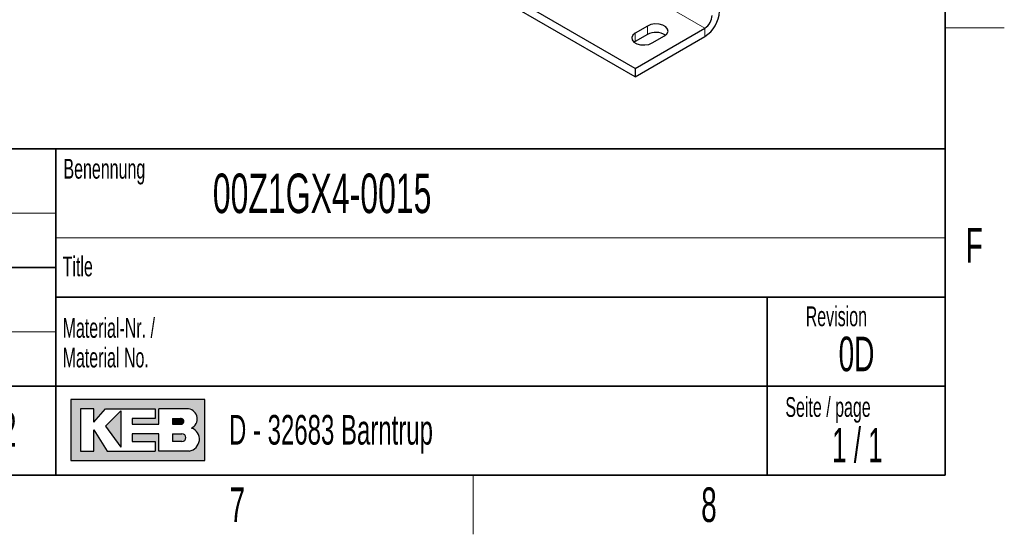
# Model space of a CAD drawing. Header units: millimetres. Extents: x 5 to 418, y 2 to 292.
# Tile 33 of 48: x 314 to 414, y 6 to 58. Entities that reach past the tile are written whole.
import ezdxf

# ---------------------------------------------------------------- set-up
doc = ezdxf.new("R2010")
doc.units = ezdxf.units.MM
doc.layers.add('SLD-0', color=7, linetype='Continuous')
doc.styles.add('SLDTEXTSTYLE0', font='TXT', dxfattribs={"width": 0.605})
doc.styles.add('SLDTEXTSTYLE1', font='TXT', dxfattribs={"width": 0.563})

msp = doc.modelspace()

# ---------------------------------------------------------------- hatches: boundary and pattern name
at = {"linetype": 'Continuous'}
h = msp.add_hatch(color=7, dxfattribs=at)
h.paths.add_polyline_path([(319.519086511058, 13.45626988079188), (333.083981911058, 13.45626988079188), (333.083981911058, 19.65736492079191), (319.519086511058, 19.65736492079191)], flags=0)
edge = h.paths.add_edge_path(flags=0)
edge.add_arc((331.3188604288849, 15.61738520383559), 1.20464082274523, -81.72003226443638, 70.1709600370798, ccw=False)
edge.add_line((331.4923410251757, 14.42530131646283), (331.480008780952, 14.42519098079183))
edge.add_line((331.480008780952, 14.42519098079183), (328.4331606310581, 14.42519098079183))
edge.add_line((328.4331606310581, 14.42519098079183), (328.4331606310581, 16.16924896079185))
edge.add_line((328.4331606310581, 16.16924896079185), (325.7201815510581, 16.16924896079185))
edge.add_line((325.7201815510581, 16.16924896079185), (325.7201815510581, 15.39411208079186))
edge.add_line((325.7201815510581, 15.39411208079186), (328.0455921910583, 15.39411208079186))
edge.add_line((328.0455921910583, 15.39411208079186), (328.0455921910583, 14.42519098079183))
edge.add_line((328.0455921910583, 14.42519098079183), (323.2009866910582, 14.42519098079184))
edge.add_line((323.2009866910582, 14.42519098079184), (321.8444971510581, 16.55681740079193))
edge.add_line((321.8444971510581, 16.55681740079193), (321.8444971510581, 14.42519098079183))
edge.add_line((321.8444971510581, 14.42519098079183), (320.4880076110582, 14.42519098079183))
edge.add_line((320.4880076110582, 14.42519098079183), (320.4880076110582, 18.68844382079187))
edge.add_line((320.4880076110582, 18.68844382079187), (321.8444971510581, 18.68844382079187))
edge.add_line((321.8444971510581, 18.68844382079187), (321.8444971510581, 17.33195428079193))
edge.add_line((321.8444971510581, 17.33195428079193), (323.0072024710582, 18.68844382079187))
edge.add_line((323.0072024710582, 18.68844382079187), (328.0455921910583, 18.68844382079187))
edge.add_line((328.0455921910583, 18.68844382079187), (328.0455921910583, 17.71952272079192))
edge.add_line((328.0455921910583, 17.71952272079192), (325.7201815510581, 17.71952272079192))
edge.add_line((325.7201815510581, 17.71952272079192), (325.7201815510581, 17.13817006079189))
edge.add_line((325.7201815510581, 17.13817006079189), (328.4331606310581, 17.13817006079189))
edge.add_line((328.4331606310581, 17.13817006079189), (328.4331606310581, 18.68844382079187))
edge.add_line((328.4331606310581, 18.68844382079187), (331.4242487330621, 18.68844382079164))
edge.add_line((331.4242487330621, 18.68844382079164), (331.4256482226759, 18.68844382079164))
edge.add_line((331.4256482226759, 18.68844382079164), (331.4259454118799, 18.68845828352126))
edge.add_arc((331.2860949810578, 17.67430640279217), 1.023749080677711, -64.45894120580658, 82.14849338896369, ccw=False)
msp.add_hatch(color=7, dxfattribs=at).paths.add_polyline_path([(324.5574762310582, 14.81275942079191), (324.557476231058, 18.49465960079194), (323.0072024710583, 16.94438584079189)], flags=0)
h = msp.add_hatch(color=7, dxfattribs=at)
edge = h.paths.add_edge_path(flags=0)
edge.add_line((329.7896501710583, 17.13817006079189), (330.6013652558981, 17.13817006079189))
edge.add_arc((330.6568434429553, 17.42884639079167), 0.2959232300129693, 259.1945394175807, 460.8054605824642)
edge.add_line((330.6013652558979, 17.71952272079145), (329.7896501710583, 17.71952272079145))
edge.add_line((329.7896501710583, 17.71952272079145), (329.7896501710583, 17.13817006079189))
h = msp.add_hatch(color=7, dxfattribs=at)
edge = h.paths.add_edge_path(flags=0)
edge.add_line((329.7896501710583, 15.39411208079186), (330.7588584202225, 15.39411208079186))
edge.add_arc((330.7588584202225, 15.78168052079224), 0.3875684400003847, 270.0000000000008, 450.0000000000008)
edge.add_line((330.7588584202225, 16.16924896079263), (330.7386620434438, 16.16924896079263))
edge.add_line((330.7386620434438, 16.16924896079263), (329.7896501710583, 16.16924896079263))
edge.add_line((329.7896501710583, 16.16924896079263), (329.7896501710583, 15.39411208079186))

# ---------------------------------------------------------------- linework, layer by layer
at = {"color": 7, "linetype": 'Continuous', "lineweight": 18}
for p, q in [((383.6888751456, 57.2228293), (367.2297580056, 66.7244753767)), ((377.8729218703, 57.4371364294), (377.8729218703, 56.5797685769)), ((383.6888751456, 56.3654614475), (383.6888751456, 57.2228293)), ((376.6354850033, 56.7227793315), (376.6354850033, 55.865411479))]:
    msp.add_line(p, q, dxfattribs=at)
at = {"color": 7, "linetype": 'Continuous', "lineweight": 25}
for p, q in [((376.6354850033, 52.2936259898), (359.4337850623, 62.2239559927)), ((376.6354850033, 53.1509938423), (360.1763678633, 62.652639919)), ((377.8729218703, 57.4371364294), (376.6354850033, 56.7227793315)), ((376.6354850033, 53.1509938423), (383.6888751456, 57.2228293)), ((376.6354850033, 55.865411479), (376.5274240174, 55.7940454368)), ((377.8729218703, 56.5797685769), (376.6354850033, 55.865411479)), ((376.6354850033, 52.2936259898), (383.6888751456, 56.3654614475)), ((378.3678966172, 55.7226793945), (379.6053334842, 56.4370364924)), ((376.6354850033, 53.1509938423), (376.6354850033, 52.2936259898))]:
    msp.add_line(p, q, dxfattribs=at)
at = {"color": 7, "linetype": 'Continuous', "lineweight": 25, "flags": 128}
for points in [[(379.6053334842, 56.4370364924), (379.8493547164, 56.6382203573), (379.9594661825, 56.8754518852), (379.9223868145, 57.1201174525), (379.7425889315, 57.342706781), (379.4417588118, 57.5163723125), (379.0561810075, 57.620167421), (378.6323618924, 57.6415728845), (378.2214203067, 57.5780068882), (377.8729218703, 57.4371364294)], [(376.6354850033, 56.7227793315), (376.3914637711, 56.5215954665), (376.2813523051, 56.2843639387), (376.318431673, 56.0396983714), (376.498229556, 55.8171090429), (376.7990596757, 55.6434435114), (377.18463748, 55.5396484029), (377.6084565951, 55.5182429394), (378.0193981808, 55.5818089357), (378.3678966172, 55.7226793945)]]:
    msp.add_lwpolyline(points, dxfattribs=at)
at = {"color": 7, "linetype": 'Continuous', "lineweight": 25}
for centre, radius, start, end in [((381.9498455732, 59.0841334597), 3.227290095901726, 302.60547834, 357.3945215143), ((382.8193603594, 58.5821653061), 1.613645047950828, 302.60547834, 357.3945215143), ((378.732405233, 54.9773163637), 1.818396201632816, 57.3517208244, 118.2071095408)]:
    msp.add_arc(centre, radius, start, end, dxfattribs=at)
at = {"layer": 'SLD-0', "lineweight": 35}
for p, q in [((408, 12), (408, 282.5)), ((318, 45), (266.3304509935, 45)), ((318, 45), (318, 12)), ((318, 45), (318, 40.1053465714)), ((318, 45), (408, 45)), ((318, 45), (318, 12)), ((408, 45), (408, 12)), ((266.3304509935, 33), (318, 33)), ((408, 30), (318, 30)), ((390, 12), (390, 30)), ((266.3304509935, 21), (318, 21)), ((318, 21), (390, 21)), ((390, 21), (408, 21)), ((26, 12), (408, 12)), ((266.3304509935, 12), (318, 12))]:
    msp.add_line(p, q, dxfattribs=at)
at = {"layer": 'SLD-0', "lineweight": 18}
for p, q in [((408, 57.25), (414, 57.25)), ((266.3304509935, 38.5), (318, 38.5)), ((266.3304509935, 26.5), (318, 26.5)), ((360.25, 6), (360.25, 12))]:
    msp.add_line(p, q, dxfattribs=at)
at = {"layer": 'SLD-0', "color": 7, "linetype": 'Continuous', "lineweight": 18}
msp.add_line((318, 36), (408, 36), dxfattribs=at)
at = {"layer": 'SLD-0', "linetype": 'Continuous'}
for p, q in [((333.0839819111, 19.6573649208), (319.5190865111, 19.6573649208)), ((319.5190865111, 19.6573649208), (319.5190865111, 13.4562698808)), ((333.0839819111, 13.4562698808), (333.0839819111, 19.6573649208)), ((321.8444971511, 18.6884438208), (320.4880076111, 18.6884438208)), ((320.4880076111, 18.6884438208), (320.4880076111, 14.4251909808)), ((321.8444971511, 17.3319542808), (323.0072024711, 18.6884438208)), ((321.8444971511, 17.3319542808), (321.8444971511, 18.6884438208)), ((323.0072024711, 18.6884438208), (328.0455921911, 18.6884438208)), ((324.5574762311, 18.4946596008), (323.0072024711, 16.9443858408)), ((324.5574762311, 18.4946596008), (324.5574762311, 14.8127594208)), ((328.0455921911, 18.6884438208), (328.0455921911, 17.7195227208)), ((331.4242487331, 18.6884438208), (328.4331606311, 18.6884438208)), ((328.4331606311, 17.1381700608), (328.4331606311, 18.6884438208)), ((331.4242487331, 18.6884438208), (331.4256482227, 18.6884438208)), ((331.4256482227, 18.6884438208), (331.4259454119, 18.6884582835)), ((323.0072024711, 16.9443858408), (324.5574762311, 14.8127594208)), ((325.7201815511, 17.7195227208), (325.7201815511, 17.1381700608)), ((328.0455921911, 17.7195227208), (325.7201815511, 17.7195227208)), ((325.7201815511, 17.1381700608), (328.4331606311, 17.1381700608)), ((329.7896501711, 17.7195227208), (330.6013652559, 17.7195227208)), ((329.7896501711, 17.7195227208), (329.7896501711, 17.1381700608)), ((329.7896501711, 17.1381700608), (330.6013652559, 17.1381700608)), ((321.8444971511, 14.4251909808), (321.8444971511, 16.5568174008)), ((321.8444971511, 16.5568174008), (323.2009866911, 14.4251909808)), ((325.7201815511, 16.1692489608), (325.7201815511, 15.3941120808)), ((328.4331606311, 16.1692489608), (325.7201815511, 16.1692489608)), ((328.4331606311, 14.4251909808), (328.4331606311, 16.1692489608)), ((329.7896501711, 16.1692489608), (330.7588584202, 16.1692489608)), ((329.7896501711, 16.1692489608), (329.7896501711, 15.3941120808)), ((330.7386620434, 16.1692489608), (330.7588584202, 16.1692489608)), ((325.7201815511, 15.3941120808), (328.0455921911, 15.3941120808)), ((328.0455921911, 15.3941120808), (328.0455921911, 14.4251909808)), ((330.7588584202, 15.3941120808), (329.7896501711, 15.3941120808)), ((320.4880076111, 14.4251909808), (321.8444971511, 14.4251909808)), ((323.2009866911, 14.4251909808), (328.0455921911, 14.4251909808)), ((331.480008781, 14.4251909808), (328.4331606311, 14.4251909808)), ((331.480008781, 14.4251909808), (331.4923410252, 14.4253013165)), ((319.5190865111, 13.4562698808), (333.0839819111, 13.4562698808))]:
    msp.add_line(p, q, dxfattribs=at)
at = {"layer": 'SLD-0'}
for p, q in [((331.4242487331, 18.6884438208), (331.4256482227, 18.6884438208)), ((331.4256482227, 18.6884438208), (331.4259454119, 18.6884582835)), ((331.480008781, 14.4251909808), (331.4923410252, 14.4253013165))]:
    msp.add_line(p, q, dxfattribs=at)
at = {"layer": 'SLD-0', "color": 7, "linetype": 'Continuous', "lineweight": 35}
msp.add_line((408, 12), (318, 12), dxfattribs=at)
at = {"layer": 'SLD-0', "linetype": 'Continuous'}
for centre, radius, start, end in [((331.2860949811, 17.6743064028), 1.023749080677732, 295.5410587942, 82.148493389), ((330.656843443, 17.4288463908), 0.2959232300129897, 259.1945394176, 100.8054605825), ((330.7588584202, 15.7816805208), 0.3875684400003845, 270, 90), ((331.3188604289, 15.6173852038), 1.204640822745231, 278.2799677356, 70.1709600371)]:
    msp.add_arc(centre, radius, start, end, dxfattribs=at)

# ---------------------------------------------------------------- texts
at = {"layer": 'SLD-0'}
for s, insert, char_height, attachment_point, style in [('Gezeichnet Name', (305.1708434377, 44.1039425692), 1.8, 2, 'SLDTEXTSTYLE0'), ('Benennung', (318.7636716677, 43.9908879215), 2, 1, 'SLDTEXTSTYLE0'), ('00Z1GX4-0015', (333.8826865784, 42.5045188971), 4, 1, 'SLDTEXTSTYLE0'), ('F', (410.9536166, 37.0010772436), 3.5, 2, 'SLDTEXTSTYLE0'), ('Title', (318.6797653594, 34.1107265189), 2, 1, 'SLDTEXTSTYLE0'), ('Revision', (393.8965220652, 29.0591225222), 2, 1, 'SLDTEXTSTYLE0'), ('Material-Nr. /', (318.6797653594, 27.8878268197), 2, 1, 'SLDTEXTSTYLE0'), ('0D', (399.0407489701, 26.0023621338), 3.5, 2, 'SLDTEXTSTYLE0'), ('Material No.', (318.6797653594, 24.8878267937), 2, 1, 'SLDTEXTSTYLE0'), ('Seite / page', (391.8390568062, 19.8830679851), 2, 1, 'SLDTEXTSTYLE0'), ('1:2', (312.0463964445, 18.3609001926), 3.5, 2, 'SLDTEXTSTYLE0'), ('D - 32683 Barntrup', (335.5202035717, 18.0786992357), 3, 1, 'SLDTEXTSTYLE0'), ('1 / 1', (399.1297679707, 16.7706515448), 3.5, 2, 'SLDTEXTSTYLE1'), ('7', (336.3527123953, 10.7429955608), 3.5, 2, 'SLDTEXTSTYLE0'), ('8', (384.1027123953, 10.7429955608), 3.5, 2, 'SLDTEXTSTYLE0')]:
    msp.add_mtext(s, dxfattribs=dict(at, insert=insert, char_height=char_height, attachment_point=attachment_point, style=style))

doc.saveas('drawing.dxf')
